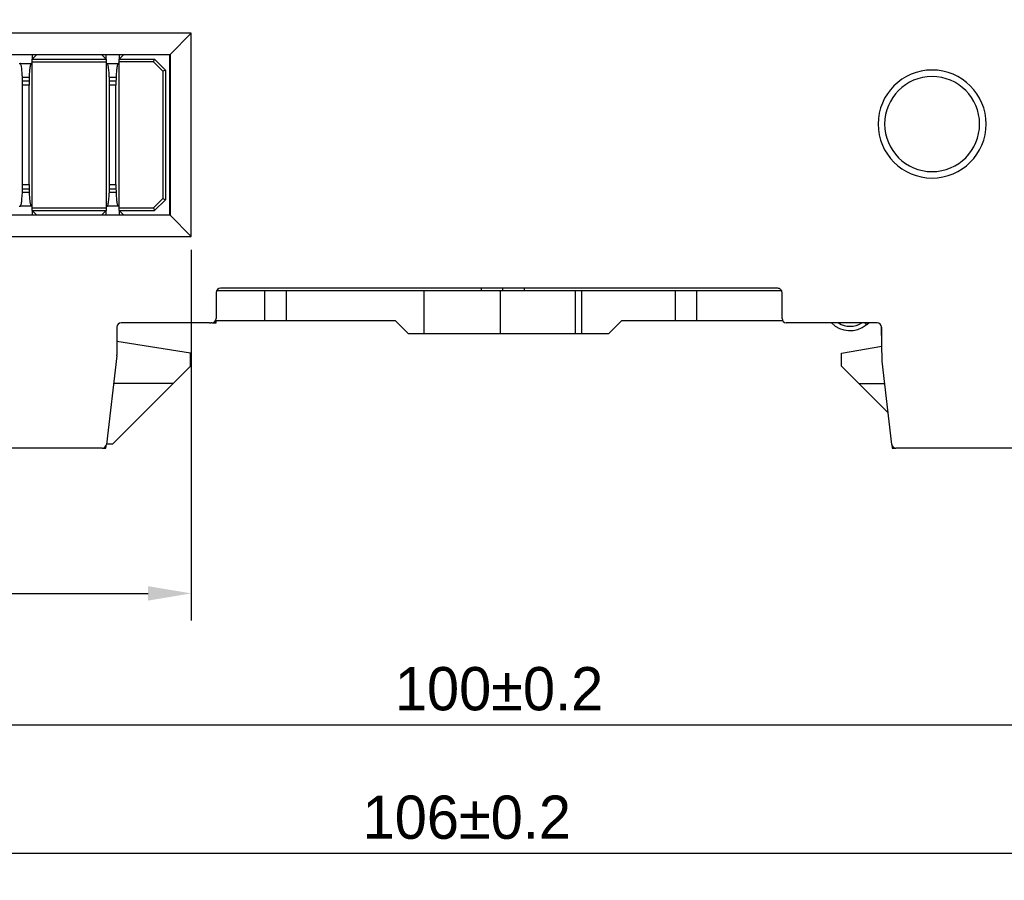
# Model space of a CAD drawing. Header units: millimetres. Extents: x 0 to 427, y 0 to 299.
# Tile 10 of 24: x 121 to 167, y 100 to 140. Entities that reach past the tile are written whole.
import ezdxf

# ---------------------------------------------------------------- set-up
doc = ezdxf.new("R2010")
doc.units = ezdxf.units.MM
doc.header["$LTSCALE"] = 23.1
doc.header["$MEASUREMENT"] = 0
doc.header["$PDSIZE"] = -5
doc.layers.add('IQC尺寸', color=3, linetype='Continuous', lineweight=18)
doc.layers.add('Layer0000', color=7, linetype='Continuous', lineweight=25)
doc.dimstyles.new('+-0.05', dxfattribs={"dimtxt": 2, "dimasz": 2, "dimexe": 1.25, "dimexo": 0.625, "dimtad": 1, "dimdsep": 46, "dimtxsty": 'Standard', "dimcen": 1.5, "dimdle": 4, "dimadec": 0, "dimazin": 0, "dimtol": 1, "dimtp": 0.05, "dimtm": 0.05, "dimtfac": 1, "dimtmove": 0, "dimatfit": 3, "dimfxl": 1, "dimtolj": 1, "dimarcsym": 0})

# ---------------------------------------------------------------- blocks, each defined once
blk = doc.blocks.new('*D25')
at = {"layer": 'Defpoints', "color": 0}
for p in [(93.588, 124.265), (193.588, 120.665), (193.588, 107.37)]:
    blk.add_point(p, dxfattribs=at)
at = {"layer": 'IQC尺寸', "color": 0, "lineweight": -2}
for p, q in [((93.588, 123.64), (93.588, 106.12)), ((193.588, 120.04), (193.588, 106.12)), ((95.588, 107.37), (191.588, 107.37))]:
    blk.add_line(p, q, dxfattribs=at)
at = {"layer": 'IQC尺寸', "color": 0}
for points in [[(95.588, 107.703), (95.588, 107.037), (93.588, 107.37)], [(191.588, 107.037), (191.588, 107.703), (193.588, 107.37)]]:
    blk.add_solid(points, dxfattribs=at)
at = {"layer": 'IQC尺寸', "color": 0, "insert": (143.588, 109.025), "char_height": 2, "attachment_point": 5}
blk.add_mtext('\\A1;100%%p0.2', dxfattribs=at)
blk = doc.blocks.new('*D30')
at = {"layer": 'Defpoints', "color": 0}
for p in [(101.938, 129.965), (129.338, 129.965), (129.338, 113.448)]:
    blk.add_point(p, dxfattribs=at)
at = {"layer": 'IQC尺寸', "color": 0, "lineweight": -2}
for p, q in [((101.938, 129.34), (101.938, 112.198)), ((129.338, 129.34), (129.338, 112.198)), ((103.938, 113.448), (127.338, 113.448))]:
    blk.add_line(p, q, dxfattribs=at)
at = {"layer": 'IQC尺寸', "color": 0}
for points in [[(103.938, 113.781), (103.938, 113.114), (101.938, 113.448)], [(127.338, 113.114), (127.338, 113.781), (129.338, 113.448)]]:
    blk.add_solid(points, dxfattribs=at)
at = {"layer": 'IQC尺寸', "color": 0, "insert": (115.638, 115.103), "char_height": 2, "attachment_point": 5}
blk.add_mtext('\\A1;27.4%%p0.1', dxfattribs=at)
blk = doc.blocks.new('*D34')
at = {"layer": 'Defpoints', "color": 0}
for p in [(195.088, 174.065), (89.1, 120.365), (195.088, 101.423)]:
    blk.add_point(p, dxfattribs=at)
at = {"layer": 'IQC尺寸', "color": 0, "lineweight": -2}
for p, q in [((195.088, 173.44), (195.088, 100.173)), ((89.1, 119.74), (89.1, 100.173)), ((91.1, 101.423), (193.088, 101.423))]:
    blk.add_line(p, q, dxfattribs=at)
at = {"layer": 'IQC尺寸', "color": 0}
for points in [[(91.1, 101.756), (91.1, 101.09), (89.1, 101.423)], [(193.088, 101.09), (193.088, 101.756), (195.088, 101.423)]]:
    blk.add_solid(points, dxfattribs=at)
at = {"layer": 'IQC尺寸', "color": 0, "insert": (142.094, 103.078), "char_height": 2, "attachment_point": 5}
blk.add_mtext('\\A1;106%%p0.2', dxfattribs=at)

msp = doc.modelspace()

# ---------------------------------------------------------------- linework, layer by layer
at = {"layer": 'Layer0000', "color": 7, "linetype": 'Continuous', "lineweight": 25}
for p, q in [((129.338, 139.365), (101.938, 139.365)), ((129.338, 139.365), (128.36, 138.387)), ((129.338, 129.965), (129.338, 139.365)), ((102.915, 138.387), (128.36, 138.387)), ((128.338, 138.365), (102.938, 138.365)), ((121.975, 138.165), (122.175, 138.365)), ((121.975, 138.365), (121.975, 138.165)), ((121.975, 138.045), (121.975, 138.165)), ((121.975, 138.165), (125.4, 138.165)), ((125.2, 138.365), (125.4, 138.165)), ((125.4, 138.165), (125.4, 138.365)), ((125.4, 138.165), (125.4, 138.045)), ((126.2, 138.365), (126, 138.165)), ((126, 138.365), (126, 138.165)), ((126, 138.045), (126, 138.165)), ((126, 138.165), (127.638, 138.165)), ((127.588, 138.045), (127.638, 138.165)), ((127.638, 138.165), (128.138, 137.665)), ((128.338, 138.365), (128.36, 138.387)), ((128.338, 130.965), (128.338, 138.365)), ((128.36, 138.387), (128.36, 130.943)), ((121.375, 137.965), (121.413, 137.965)), ((121.413, 137.965), (121.938, 137.965)), ((121.938, 137.965), (121.975, 137.965)), ((121.975, 131.285), (121.975, 138.045)), ((121.975, 138.045), (125.4, 138.045)), ((125.4, 138.045), (125.4, 131.285)), ((125.4, 137.965), (125.438, 137.965)), ((125.438, 137.965), (125.963, 137.965)), ((125.963, 137.965), (126, 137.965)), ((126, 131.285), (126, 138.045)), ((127.588, 138.045), (126, 138.045)), ((128.018, 137.615), (127.588, 138.045)), ((121.831, 137.315), (121.519, 137.315)), ((125.856, 137.315), (125.544, 137.315)), ((128.138, 137.665), (128.018, 137.615)), ((128.018, 137.615), (128.018, 131.715)), ((128.138, 137.665), (128.138, 131.665)), ((121.523, 137.165), (121.827, 137.165)), ((121.525, 132.365), (121.525, 136.965)), ((121.825, 136.965), (121.525, 136.965)), ((121.825, 132.365), (121.825, 136.965)), ((125.548, 137.165), (125.852, 137.165)), ((125.55, 132.365), (125.55, 136.965)), ((125.85, 136.965), (125.55, 136.965)), ((125.85, 132.365), (125.85, 136.965)), ((121.525, 132.365), (121.825, 132.365)), ((125.55, 132.365), (125.85, 132.365)), ((121.519, 132.015), (121.831, 132.015)), ((121.523, 132.165), (121.827, 132.165)), ((125.544, 132.015), (125.856, 132.015)), ((125.548, 132.165), (125.852, 132.165)), ((121.375, 131.365), (121.413, 131.365)), ((121.938, 131.365), (121.413, 131.365)), ((121.938, 131.365), (121.975, 131.365)), ((125.4, 131.365), (125.438, 131.365)), ((125.963, 131.365), (125.438, 131.365)), ((125.963, 131.365), (126, 131.365)), ((127.588, 131.285), (128.018, 131.715)), ((128.138, 131.665), (127.638, 131.165)), ((128.018, 131.715), (128.138, 131.665)), ((128.36, 130.943), (102.915, 130.943)), ((102.938, 130.965), (128.338, 130.965)), ((121.975, 131.165), (121.975, 131.285)), ((121.975, 131.285), (125.4, 131.285)), ((121.975, 131.165), (125.4, 131.165)), ((121.975, 131.165), (122.175, 130.965)), ((121.975, 131.165), (121.975, 130.965)), ((125.2, 130.965), (125.4, 131.165)), ((125.4, 131.285), (125.4, 131.165)), ((125.4, 130.965), (125.4, 131.165)), ((126, 131.165), (126, 131.285)), ((126, 131.285), (127.588, 131.285)), ((126, 131.165), (126.2, 130.965)), ((126, 131.165), (127.638, 131.165)), ((126, 131.165), (126, 130.965)), ((127.588, 131.285), (127.638, 131.165)), ((128.36, 130.943), (128.338, 130.965)), ((129.338, 129.965), (128.36, 130.943)), ((101.938, 129.965), (129.338, 129.965)), ((130.488, 127.365), (130.488, 126.165)), ((130.515, 127.465), (132.75, 127.465)), ((156.488, 127.565), (130.688, 127.565)), ((132.75, 127.465), (133.75, 127.465)), ((132.75, 126.065), (132.75, 127.465)), ((133.75, 127.465), (140.12, 127.465)), ((133.75, 126.065), (133.75, 127.465)), ((140.12, 127.465), (143.635, 127.465)), ((140.12, 125.465), (140.12, 127.465)), ((142.752, 127.565), (142.752, 127.465)), ((143.635, 127.465), (147.122, 127.465)), ((143.635, 127.465), (143.635, 125.465)), ((143.752, 127.565), (143.752, 127.465)), ((144.752, 127.565), (144.752, 127.465)), ((147.122, 127.465), (147.406, 127.465)), ((147.122, 125.465), (147.122, 127.465)), ((147.406, 127.465), (151.75, 127.465)), ((147.406, 127.465), (147.406, 125.465)), ((151.75, 127.465), (152.75, 127.465)), ((151.75, 126.065), (151.75, 127.465)), ((152.75, 127.465), (156.661, 127.465)), ((152.75, 126.065), (152.75, 127.465)), ((156.688, 126.165), (156.688, 127.365)), ((130.182, 125.965), (126.088, 125.965)), ((130.182, 125.965), (130.239, 125.965)), ((130.288, 125.965), (130.239, 125.965)), ((130.303, 125.966), (130.488, 125.966)), ((132.75, 126.065), (130.461, 126.065)), ((130.488, 125.966), (130.488, 126.065)), ((133.75, 126.065), (132.75, 126.065)), ((138.8, 126.065), (133.75, 126.065)), ((139.4, 125.465), (138.8, 126.065)), ((149.25, 126.065), (148.65, 125.465)), ((151.75, 126.065), (149.25, 126.065)), ((152.75, 126.065), (151.75, 126.065)), ((156.714, 126.065), (152.75, 126.065)), ((161.091, 125.965), (156.888, 125.965)), ((160.53, 125.965), (160.59, 125.871)), ((160.59, 125.871), (160.609, 125.887)), ((160.609, 125.887), (160.702, 125.965)), ((125.888, 125.765), (125.888, 124.494)), ((140.12, 125.465), (139.4, 125.465)), ((143.635, 125.465), (140.12, 125.465)), ((147.406, 125.465), (147.122, 125.465)), ((148.65, 125.465), (147.406, 125.465)), ((161.288, 125.768), (161.288, 124.889)), ((161.318, 124.2), (161.291, 125.768)), ((129.3, 124.565), (125.888, 125.104)), ((129.3, 123.965), (129.3, 124.565)), ((159.45, 124.565), (161.306, 124.893)), ((159.45, 123.965), (159.45, 124.565)), ((125.884, 124.436), (125.408, 120.342)), ((161.767, 120.342), (161.318, 124.2)), ((129.3, 123.965), (128.5, 123.165)), ((160.25, 123.165), (159.45, 123.965)), ((125.7, 120.365), (128.5, 123.165)), ((128.5, 123.165), (125.737, 123.165)), ((161.595, 121.819), (160.25, 123.165)), ((160.25, 123.165), (161.439, 123.165)), ((125.411, 120.365), (125.7, 120.365)), ((125.21, 120.165), (116.157, 120.165)), ((125.223, 120.165), (125.353, 120.165)), ((125.353, 120.165), (125.388, 120.166)), ((125.388, 120.166), (125.408, 120.342)), ((125.405, 120.345), (125.408, 120.342)), ((161.767, 120.341), (161.788, 120.166)), ((161.788, 120.166), (161.816, 120.165)), ((161.816, 120.165), (161.953, 120.165)), ((188.44, 120.165), (161.966, 120.165))]:
    msp.add_line(p, q, dxfattribs=at)
for centre, radius, start, end in [((121.409, 137.936), 0.0296, 27.162, 82.184), ((121.942, 137.936), 0.0296, 97.8009, 152.854), ((125.434, 137.936), 0.0296, 27.162, 82.184), ((125.967, 137.936), 0.0296, 97.8009, 152.854), ((163.638, 135.165), 2.5, 0.0031, 179.9969), ((163.638, 135.163), 2.2, 0.0385, 179.9615), ((163.638, 135.165), 2.5, 180.0036, 359.9964), ((163.638, 135.166), 2.2, 180.0385, 359.9615), ((130.688, 127.365), 0.2, 90, 180), ((156.488, 127.365), 0.2, 360, 90.0012), ((126.088, 125.765), 0.2, 90.0083, 179.9917), ((130.288, 126.165), 0.2, 270, 360), ((156.888, 126.165), 0.2, 180, 270), ((159.838, 126.806), 1.2, 224.4977, 308.8386), ((159.838, 126.806), 1, 237.2519, 302.7481), ((161.091, 125.765), 0.2, 1, 90), ((125.388, 124.494), 0.5, 353.3675, 0), ((125.21, 120.365), 0.2, 270.0016, 353.3659), ((161.971, 120.371), 0.206, 188.0751, 268.5574)]:
    msp.add_arc(centre, radius, start, end, dxfattribs=at)
for points, knots in [([(121.525, 136.965), (121.525, 137.093), (121.521, 137.303), (121.516, 137.425), (121.493, 137.715), (121.485, 137.776), (121.449, 137.942), (121.439, 137.947), (121.435, 137.949)], [0, 0, 0, 0, 0.166667, 0.333333, 0.5, 0.666667, 0.75, 1, 1, 1, 1]), ([(121.915, 137.949), (121.911, 137.947), (121.895, 137.922), (121.863, 137.755), (121.854, 137.682), (121.835, 137.444), (121.83, 137.325), (121.826, 137.103), (121.825, 136.965)], [0, 0, 0, 0, 0.272727, 0.363636, 0.545455, 0.636364, 0.818182, 1, 1, 1, 1]), ([(125.55, 136.965), (125.55, 137.093), (125.546, 137.303), (125.541, 137.425), (125.518, 137.715), (125.51, 137.776), (125.474, 137.942), (125.464, 137.947), (125.46, 137.949)], [0, 0, 0, 0, 0.166667, 0.333333, 0.5, 0.666667, 0.75, 1, 1, 1, 1]), ([(125.94, 137.949), (125.936, 137.947), (125.92, 137.922), (125.888, 137.755), (125.879, 137.682), (125.86, 137.444), (125.855, 137.325), (125.851, 137.103), (125.85, 136.965)], [0, 0, 0, 0, 0.272727, 0.363636, 0.545455, 0.636364, 0.818182, 1, 1, 1, 1]), ([(121.413, 131.365), (121.421, 131.36), (121.438, 131.362), (121.473, 131.491), (121.489, 131.586), (121.513, 131.858), (121.521, 132.038), (121.525, 132.22), (121.525, 132.365)], [0, 0, 0, 0, 0.222222, 0.333333, 0.444444, 0.666667, 0.777778, 1, 1, 1, 1]), ([(121.825, 132.365), (121.826, 132.217), (121.83, 131.984), (121.84, 131.804), (121.862, 131.583), (121.874, 131.505), (121.906, 131.381), (121.925, 131.362), (121.938, 131.365)], [0, 0, 0, 0, 0.181818, 0.363636, 0.454545, 0.636364, 0.727273, 1, 1, 1, 1]), ([(125.438, 131.365), (125.446, 131.36), (125.463, 131.362), (125.498, 131.491), (125.514, 131.586), (125.538, 131.858), (125.546, 132.038), (125.55, 132.22), (125.55, 132.365)], [0, 0, 0, 0, 0.222222, 0.333333, 0.444444, 0.666667, 0.777778, 1, 1, 1, 1]), ([(125.85, 132.365), (125.851, 132.217), (125.855, 131.984), (125.865, 131.804), (125.887, 131.583), (125.899, 131.505), (125.931, 131.381), (125.95, 131.362), (125.963, 131.365)], [0, 0, 0, 0, 0.181818, 0.363636, 0.454545, 0.636364, 0.727273, 1, 1, 1, 1])]:
    msp.add_open_spline(points, degree=3, knots=knots, dxfattribs=at)
msp.add_rational_spline([(147.122, 125.465), (147.122, 125.465), (146.758, 125.465), (145.574, 125.465), (143.635, 125.465)], [0.871782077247, 0.896820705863, 1, 0.727517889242, 1], degree=2, knots=[0.3106678, 0.3106678, 0.3106678, 0.5, 0.5, 1, 1, 1], dxfattribs=at)

# ---------------------------------------------------------------- dimensions: what is measured, and where the dimension line sits
at = {"layer": 'IQC尺寸'}
for base, p1, p2, text, override, picture, middle in [((195.088, 101.423), (89.1, 120.365), (195.088, 174.065), '<>%%p0.2', {"dimgap": 0.625, "dimtad": 1, "dimjust": 0, "dimdec": 1, "dimlfac": 1, "dimpost": '<>', "dimse1": 0, "dimse2": 0, "dimsd1": 0, "dimsd2": 0, "dimtol": 0, "dimlim": 0, "dimtofl": 1, "dimtvp": 0.1, "dimarcsym": 1}, '*D34', (142.094, 103.078)), ((129.338, 113.448), (101.938, 129.965), (129.338, 129.965), '<>%%p0.1', {"dimgap": 0.625, "dimtad": 1, "dimjust": 0, "dimdec": 2, "dimlfac": 1, "dimpost": '<>', "dimse1": 0, "dimse2": 0, "dimsd1": 0, "dimsd2": 0, "dimtol": 0, "dimlim": 0, "dimtofl": 1, "dimtvp": 0.1, "dimarcsym": 1}, '*D30', (115.638, 115.103)), ((193.588, 107.37), (93.588, 124.265), (193.588, 120.665), '<>%%p0.2', {"dimgap": 0.625, "dimtad": 1, "dimjust": 0, "dimdec": 2, "dimlfac": 1, "dimpost": '<>', "dimse1": 0, "dimse2": 0, "dimsd1": 0, "dimsd2": 0, "dimtol": 0, "dimlim": 0, "dimtofl": 1, "dimtvp": 0.1, "dimarcsym": 1}, '*D25', (143.588, 109.025))]:
    dim = msp.add_linear_dim(base=base, p1=p1, p2=p2, text=text, dimstyle='+-0.05', override=override, dxfattribs=at)
    dim.commit()
    dim.dimension.update_dxf_attribs({"geometry": picture, "text_midpoint": middle})

doc.saveas('drawing.dxf')
